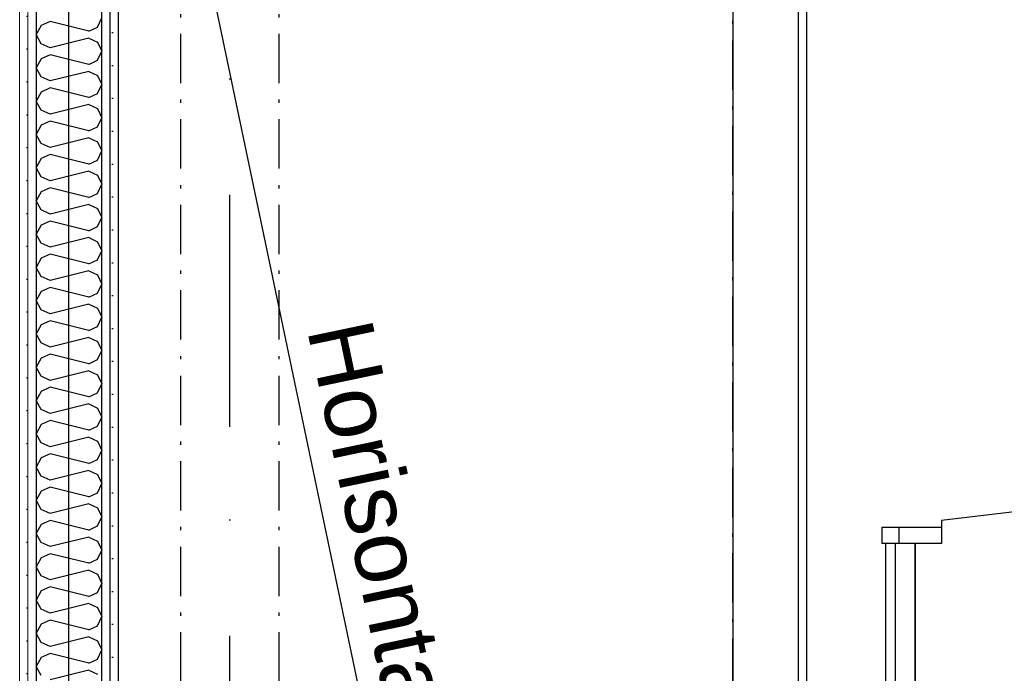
# Model space of a CAD drawing. Header units: millimetres. Extents: x -173281 to 144469, y -85977 to 83288.
# Tile 175 of 256: x -65223 to -63725, y -31449 to -30455. Entities that reach past the tile are written whole.
import ezdxf
from ezdxf.enums import TextEntityAlignment as Align

# ---------------------------------------------------------------- set-up
doc = ezdxf.new("R2010")
doc.units = ezdxf.units.MM
doc.header["$LTSCALE"] = 0.5
doc.header["$MEASUREMENT"] = 0
for name, pattern in [('Akselinje', [1500, 1000, -200, 100, -200]), ('Over snittplan', [260, 150, -50, 10, -50]), ('PLINE', [0]), ('Prikk & stiplet', [1340.555525, 705.555534, -352.777767, 0, -282.222223])]:
    doc.linetypes.add(name, pattern=pattern)
for name, color, linetype in [('223- Bjelker', 7, 'Continuous'), ('242- Ikke-bærende innervegger (Skravur)(Nye konstruksjoner)', 7, 'Continuous'), ('242- Ikke-bærende innervegger(Nye konstruksjoner)', 7, 'Continuous'), ('245- Skjørt(Nye konstruksjoner)', 7, 'Continuous'), ('255- Gulvoverflate(Nye konstruksjoner)', 7, 'Continuous'), ('256- Faste himlinger og overflatebehandling(Nye konstruksjoner)', 7, 'Continuous'), ('68-- Inventar (løst)(Nye konstruksjoner)', 7, 'Continuous'), ('82-- Modullinjer', 7, 'Continuous'), ('862- M___Nettoareal(Nye konstruksjoner)', 7, 'Continuous'), ('862- M___Nettoareal(Polylinje)(Nye konstruksjoner)', 7, 'Continuous'), ('862- M___Nettoareal(Tekst)(Nye konstruksjoner)', 7, 'Continuous')]:
    doc.layers.add(name, color=color, linetype=linetype)
doc.layers.add('236- Innvendig kledning og overflate(Nye konstruksjoner)', color=7, linetype='Continuous', lineweight=0)
doc.styles.add('GENERATED_STYLE_1', font='arial.ttf')
doc.styles.add('GENERATED_STYLE_2', font='arial.ttf')
doc.linetypes.add('Lydfuge betonggolv', pattern='A,0,[5,A-2607.111 Plan 1. etasje1.Shx,S=3.968254,R=0,X=0,Y=-3.46945e-18],-600,0', length=600)
pattern_1 = [(270, (0, 0), (86.60254, 0), [0, -50]), (270, (43.3, -25), (86.60254, 0), [0, -50])]

# ---------------------------------------------------------------- blocks, each defined once
blk = doc.blocks.new('Møte_A-131_14', base_point=(-62705.9, -32058.9))
at = {"layer": '862- M___Nettoareal(Polylinje)(Nye konstruksjoner)', "linetype": 'PLINE', "flags": 128}
blk.add_lwpolyline([(-61590.7, -34721.9), (-61590.7, -29724.4), (-65073.2, -29724.4), (-65073.2, -34721.9)], close=True, dxfattribs=at)
at = {"layer": '862- M___Nettoareal(Tekst)(Nye konstruksjoner)', "style": 'GENERATED_STYLE_1'}
for tag, height, p in [('DUMMY_862', 150, (-63107.8, -32671.2)), ('ROOM_NAME', 150, (-63107.8, -33174.1)), ('DUMMY_861', 100, (-63265, -32773.9)), ('ROOM_NUMBER', 100, (-63265, -33162.7)), ('DUMMY_863', 100, (-62872.1, -33139.8))]:
    blk.add_attdef(tag, text='', height=height, rotation=90, dxfattribs=at).set_placement(p, align=Align.TOP_LEFT)
blk = doc.blocks.new('*X80')
at = {"layer": '242- Ikke-bærende innervegger (Skravur)(Nye konstruksjoner)', "linetype": 'PLINE'}
for p, q in [((-65104.7, -30466.6), (-65098.2, -30452.8)), ((-65190.5, -30464.2), (-65198.2, -30478.1)), ((-65176.9, -30458.1), (-65190.5, -30464.2)), ((-65118.2, -30472.7), (-65176.9, -30458.1)), ((-65118.2, -30472.7), (-65104.7, -30466.6)), ((-65190.5, -30491.9), (-65198.2, -30478.1)), ((-65118.2, -30483.4), (-65176.9, -30498)), ((-65118.2, -30483.4), (-65104.7, -30489.5)), ((-65176.9, -30498), (-65190.5, -30491.9)), ((-65104.7, -30489.5), (-65098.2, -30503.3)), ((-65190.5, -30514.8), (-65198.2, -30528.6)), ((-65176.9, -30508.7), (-65190.5, -30514.8)), ((-65118.2, -30523.3), (-65176.9, -30508.7)), ((-65104.7, -30517.2), (-65098.2, -30503.3)), ((-65190.5, -30542.5), (-65198.2, -30528.6)), ((-65118.2, -30523.3), (-65104.7, -30517.2)), ((-65176.9, -30548.6), (-65190.5, -30542.5)), ((-65118.2, -30534), (-65176.9, -30548.6)), ((-65118.2, -30534), (-65104.7, -30540.1)), ((-65104.7, -30540.1), (-65098.2, -30553.9)), ((-65176.9, -30559.2), (-65190.5, -30565.4)), ((-65118.2, -30573.9), (-65176.9, -30559.2)), ((-65104.7, -30567.7), (-65098.2, -30553.9)), ((-65190.5, -30565.4), (-65198.2, -30579.2)), ((-65118.2, -30573.9), (-65104.7, -30567.7)), ((-65190.5, -30593), (-65198.2, -30579.2)), ((-65118.2, -30584.5), (-65176.9, -30599.2)), ((-65118.2, -30584.5), (-65104.7, -30590.7)), ((-65104.7, -30590.7), (-65098.2, -30604.5)), ((-65176.9, -30599.2), (-65190.5, -30593)), ((-65104.7, -30618.3), (-65098.2, -30604.5)), ((-65190.5, -30616), (-65198.2, -30629.8)), ((-65176.9, -30609.8), (-65190.5, -30616)), ((-65118.2, -30624.5), (-65176.9, -30609.8)), ((-65118.2, -30624.5), (-65104.7, -30618.3)), ((-65190.5, -30643.6), (-65198.2, -30629.8)), ((-65118.2, -30635.1), (-65176.9, -30649.8)), ((-65118.2, -30635.1), (-65104.7, -30641.3)), ((-65176.9, -30649.8), (-65190.5, -30643.6)), ((-65104.7, -30641.3), (-65098.2, -30655.1)), ((-65190.5, -30666.6), (-65198.2, -30680.4)), ((-65176.9, -30660.4), (-65190.5, -30666.6)), ((-65118.2, -30675.1), (-65176.9, -30660.4)), ((-65104.7, -30668.9), (-65098.2, -30655.1)), ((-65190.5, -30694.2), (-65198.2, -30680.4)), ((-65118.2, -30675.1), (-65104.7, -30668.9)), ((-65176.9, -30700.4), (-65190.5, -30694.2)), ((-65118.2, -30685.7), (-65176.9, -30700.4)), ((-65118.2, -30685.7), (-65104.7, -30691.9)), ((-65104.7, -30691.9), (-65098.2, -30705.7)), ((-65176.9, -30711), (-65190.5, -30717.2)), ((-65118.2, -30725.7), (-65176.9, -30711)), ((-65104.7, -30719.5), (-65098.2, -30705.7)), ((-65190.5, -30717.2), (-65198.2, -30731)), ((-65118.2, -30725.7), (-65104.7, -30719.5)), ((-65190.5, -30744.8), (-65198.2, -30731)), ((-65118.2, -30736.3), (-65176.9, -30751)), ((-65118.2, -30736.3), (-65104.7, -30742.5)), ((-65176.9, -30751), (-65190.5, -30744.8)), ((-65104.7, -30742.5), (-65098.2, -30756.3)), ((-65104.7, -30770.1), (-65098.2, -30756.3)), ((-65190.5, -30767.8), (-65198.2, -30781.6)), ((-65176.9, -30761.6), (-65190.5, -30767.8)), ((-65118.2, -30776.3), (-65176.9, -30761.6)), ((-65118.2, -30776.3), (-65104.7, -30770.1)), ((-65190.5, -30795.4), (-65198.2, -30781.6)), ((-65176.9, -30801.6), (-65190.5, -30795.4)), ((-65118.2, -30786.9), (-65176.9, -30801.6)), ((-65118.2, -30786.9), (-65104.7, -30793)), ((-65104.7, -30793), (-65098.2, -30806.9)), ((-65176.9, -30812.2), (-65190.5, -30818.3)), ((-65118.2, -30826.8), (-65176.9, -30812.2)), ((-65104.7, -30820.7), (-65098.2, -30806.9)), ((-65190.5, -30818.3), (-65198.2, -30832.2)), ((-65118.2, -30826.8), (-65104.7, -30820.7)), ((-65190.5, -30846), (-65198.2, -30832.2)), ((-65176.9, -30852.1), (-65190.5, -30846)), ((-65118.2, -30837.5), (-65176.9, -30852.1)), ((-65118.2, -30837.5), (-65104.7, -30843.6)), ((-65104.7, -30843.6), (-65098.2, -30857.5)), ((-65104.7, -30871.3), (-65098.2, -30857.5)), ((-65190.5, -30868.9), (-65198.2, -30882.7)), ((-65176.9, -30862.8), (-65190.5, -30868.9)), ((-65118.2, -30877.4), (-65176.9, -30862.8)), ((-65118.2, -30877.4), (-65104.7, -30871.3)), ((-65190.5, -30896.6), (-65198.2, -30882.7)), ((-65118.2, -30888.1), (-65176.9, -30902.7)), ((-65118.2, -30888.1), (-65104.7, -30894.2)), ((-65176.9, -30902.7), (-65190.5, -30896.6)), ((-65104.7, -30894.2), (-65098.2, -30908)), ((-65190.5, -30919.5), (-65198.2, -30933.3)), ((-65176.9, -30913.4), (-65190.5, -30919.5)), ((-65118.2, -30928), (-65176.9, -30913.4)), ((-65104.7, -30921.9), (-65098.2, -30908)), ((-65190.5, -30947.1), (-65198.2, -30933.3)), ((-65118.2, -30928), (-65104.7, -30921.9)), ((-65176.9, -30953.3), (-65190.5, -30947.1)), ((-65118.2, -30938.6), (-65176.9, -30953.3)), ((-65118.2, -30938.6), (-65104.7, -30944.8)), ((-65104.7, -30944.8), (-65098.2, -30958.6)), ((-65176.9, -30963.9), (-65190.5, -30970.1)), ((-65118.2, -30978.6), (-65176.9, -30963.9)), ((-65104.7, -30972.4), (-65098.2, -30958.6)), ((-65190.5, -30970.1), (-65198.2, -30983.9)), ((-65118.2, -30978.6), (-65104.7, -30972.4)), ((-65190.5, -30997.7), (-65198.2, -30983.9)), ((-65118.2, -30989.2), (-65176.9, -31003.9)), ((-65118.2, -30989.2), (-65104.7, -30995.4)), ((-65104.7, -30995.4), (-65098.2, -31009.2)), ((-65176.9, -31003.9), (-65190.5, -30997.7)), ((-65104.7, -31023), (-65098.2, -31009.2)), ((-65190.5, -31020.7), (-65198.2, -31034.5)), ((-65176.9, -31014.5), (-65190.5, -31020.7)), ((-65118.2, -31029.2), (-65176.9, -31014.5)), ((-65118.2, -31029.2), (-65104.7, -31023)), ((-65190.5, -31048.3), (-65198.2, -31034.5)), ((-65118.2, -31039.8), (-65176.9, -31054.5)), ((-65118.2, -31039.8), (-65104.7, -31046)), ((-65176.9, -31054.5), (-65190.5, -31048.3)), ((-65104.7, -31046), (-65098.2, -31059.8)), ((-65190.5, -31071.3), (-65198.2, -31085.1)), ((-65176.9, -31065.1), (-65190.5, -31071.3)), ((-65118.2, -31079.8), (-65176.9, -31065.1)), ((-65104.7, -31073.6), (-65098.2, -31059.8)), ((-65190.5, -31098.9), (-65198.2, -31085.1)), ((-65118.2, -31079.8), (-65104.7, -31073.6)), ((-65176.9, -31105.1), (-65190.5, -31098.9)), ((-65118.2, -31090.4), (-65176.9, -31105.1)), ((-65118.2, -31090.4), (-65104.7, -31096.6)), ((-65104.7, -31096.6), (-65098.2, -31110.4)), ((-65176.9, -31115.7), (-65190.5, -31121.9)), ((-65118.2, -31130.4), (-65176.9, -31115.7)), ((-65104.7, -31124.2), (-65098.2, -31110.4)), ((-65190.5, -31121.9), (-65198.2, -31135.7)), ((-65118.2, -31130.4), (-65104.7, -31124.2)), ((-65190.5, -31149.5), (-65198.2, -31135.7)), ((-65118.2, -31141), (-65176.9, -31155.7)), ((-65118.2, -31141), (-65104.7, -31147.2)), ((-65176.9, -31155.7), (-65190.5, -31149.5)), ((-65104.7, -31147.2), (-65098.2, -31161)), ((-65104.7, -31174.8), (-65098.2, -31161)), ((-65190.5, -31172.4), (-65198.2, -31186.3)), ((-65176.9, -31166.3), (-65190.5, -31172.4)), ((-65118.2, -31180.9), (-65176.9, -31166.3)), ((-65118.2, -31180.9), (-65104.7, -31174.8)), ((-65190.5, -31200.1), (-65198.2, -31186.3)), ((-65176.9, -31206.2), (-65190.5, -31200.1)), ((-65118.2, -31191.6), (-65176.9, -31206.2)), ((-65118.2, -31191.6), (-65104.7, -31197.7)), ((-65104.7, -31197.7), (-65098.2, -31211.6)), ((-65176.9, -31216.9), (-65190.5, -31223)), ((-65118.2, -31231.5), (-65176.9, -31216.9)), ((-65104.7, -31225.4), (-65098.2, -31211.6)), ((-65190.5, -31223), (-65198.2, -31236.8)), ((-65118.2, -31231.5), (-65104.7, -31225.4)), ((-65190.5, -31250.7), (-65198.2, -31236.8)), ((-65176.9, -31256.8), (-65190.5, -31250.7)), ((-65118.2, -31242.2), (-65176.9, -31256.8)), ((-65118.2, -31242.2), (-65104.7, -31248.3)), ((-65104.7, -31248.3), (-65098.2, -31262.1)), ((-65104.7, -31276), (-65098.2, -31262.1)), ((-65190.5, -31273.6), (-65198.2, -31287.4)), ((-65176.9, -31267.5), (-65190.5, -31273.6)), ((-65118.2, -31282.1), (-65176.9, -31267.5)), ((-65118.2, -31282.1), (-65104.7, -31276)), ((-65190.5, -31301.2), (-65198.2, -31287.4)), ((-65118.2, -31292.7), (-65176.9, -31307.4)), ((-65118.2, -31292.7), (-65104.7, -31298.9)), ((-65176.9, -31307.4), (-65190.5, -31301.2)), ((-65104.7, -31298.9), (-65098.2, -31312.7)), ((-65190.5, -31324.2), (-65198.2, -31338)), ((-65176.9, -31318), (-65190.5, -31324.2)), ((-65118.2, -31332.7), (-65176.9, -31318)), ((-65104.7, -31326.5), (-65098.2, -31312.7)), ((-65190.5, -31351.8), (-65198.2, -31338)), ((-65118.2, -31332.7), (-65104.7, -31326.5)), ((-65176.9, -31358), (-65190.5, -31351.8)), ((-65118.2, -31343.3), (-65176.9, -31358)), ((-65118.2, -31343.3), (-65104.7, -31349.5)), ((-65104.7, -31349.5), (-65098.2, -31363.3)), ((-65176.9, -31368.6), (-65190.5, -31374.8)), ((-65118.2, -31383.3), (-65176.9, -31368.6)), ((-65104.7, -31377.1), (-65098.2, -31363.3)), ((-65190.5, -31374.8), (-65198.2, -31388.6)), ((-65118.2, -31383.3), (-65104.7, -31377.1)), ((-65190.5, -31402.4), (-65198.2, -31388.6)), ((-65118.2, -31393.9), (-65176.9, -31408.6)), ((-65118.2, -31393.9), (-65104.7, -31400.1)), ((-65104.7, -31400.1), (-65098.2, -31413.9)), ((-65176.9, -31408.6), (-65190.5, -31402.4)), ((-65104.7, -31427.7), (-65098.2, -31413.9)), ((-65190.5, -31425.4), (-65198.2, -31439.2)), ((-65176.9, -31419.2), (-65190.5, -31425.4)), ((-65118.2, -31433.9), (-65176.9, -31419.2)), ((-65118.2, -31433.9), (-65104.7, -31427.7)), ((-65190.5, -31453), (-65198.2, -31439.2)), ((-65118.2, -31444.5), (-65176.9, -31459.2)), ((-65118.2, -31444.5), (-65104.7, -31450.7))]:
    blk.add_line(p, q, dxfattribs=at)
blk = doc.blocks.new('Spisebordlayout rektangulær[115]', base_point=(-63040.7, -32771.9))
at = {"layer": '68-- Inventar (løst)(Nye konstruksjoner)', "linetype": 'PLINE'}
for p, q in [((-63885.7, -31227.2), (-63885.7, -31252.2)), ((-63890.7, -31491.6), (-63890.7, -31252.2))]:
    blk.add_line(p, q, dxfattribs=at)
at = {"layer": '68-- Inventar (løst)(Nye konstruksjoner)', "linetype": 'PLINE', "flags": 128}
for points in [[(-63440.7, -31571.9), (-63440.7, -31171.9), (-63820.7, -31217.2), (-63820.7, -31252.2), (-63860.7, -31252.2), (-63860.7, -31491.6), (-63820.7, -31491.6), (-63820.7, -31526.7)], [(-63820.7, -31227.2), (-63820.7, -31252.2), (-63910.7, -31252.2), (-63910.7, -31227.2)], [(-63860.7, -31491.6), (-63860.7, -31252.2), (-63905.7, -31252.2), (-63905.7, -31491.6)]]:
    blk.add_lwpolyline(points, close=True, dxfattribs=at)
blk = doc.blocks.new('Standard grid marker[269]', base_point=(-65073.2, 26434.4))
at = {"layer": '82-- Modullinjer', "linetype": 'Akselinje'}
blk.add_line((-65073.2, 26234.4), (-65073.2, -50374.4), dxfattribs=at)
at = {"layer": '82-- Modullinjer', "style": 'GENERATED_STYLE_2'}
for tag, p in [('AC_MarkerText_1_0', (-65200.7, 26644.4)), ('AC_MarkerText_1_1', (-65200.7, -50864.4))]:
    blk.add_attdef(tag, text='', height=175, rotation=90, dxfattribs=at).set_placement(p, align=Align.TOP_CENTER)

msp = doc.modelspace()

# ---------------------------------------------------------------- hatches: boundary and pattern name
at = {"layer": '242- Ikke-bærende innervegger (Skravur)(Nye konstruksjoner)', "linetype": 'Continuous'}
h = msp.add_hatch(dxfattribs=at)
h.set_pattern_fill('Gips', color=256, style=0, pattern_type=2)
h.set_pattern_definition(pattern_1)
h.paths.add_polyline_path([(-65210.7, -29474.4), (-65223.2, -29474.4), (-65223.2, -33576.9), (-65210.7, -33576.9)])
h = msp.add_hatch(dxfattribs=at)
h.set_pattern_fill('Gips', color=256, style=0, pattern_type=2)
h.set_pattern_definition(pattern_1)
h.paths.add_polyline_path([(-65210.7, -29486.9), (-65210.7, -33576.9), (-65198.2, -33576.9), (-65198.2, -29486.9)])
h = msp.add_hatch(dxfattribs=at)
h.set_pattern_fill('Gips', color=256, style=0, pattern_type=2)
h.set_pattern_definition(pattern_1)
h.paths.add_polyline_path([(-65098.2, -31721.9), (-65085.7, -31721.9), (-65085.7, -29599.4), (-65098.2, -29599.4)])
h = msp.add_hatch(dxfattribs=at)
h.set_pattern_fill('Gips', color=256, style=0, pattern_type=2)
h.set_pattern_definition(pattern_1)
h.paths.add_polyline_path([(-65085.7, -31721.9), (-65073.2, -31721.9), (-65073.2, -29611.9), (-65085.7, -29611.9)])

# ---------------------------------------------------------------- linework, layer by layer
at = {"layer": '223- Bjelker', "linetype": 'Over snittplan'}
for p, q in [((-64978.2, -43811.9), (-64978.2, -25816.9)), ((-64828.2, -43811.9), (-64828.2, -25816.9))]:
    msp.add_line(p, q, dxfattribs=at)
at = {"layer": '223- Bjelker', "linetype": 'Prikk & stiplet'}
msp.add_line((-64903.2, -43811.9), (-64903.2, -25816.9), dxfattribs=at)
at = {"layer": '236- Innvendig kledning og overflate(Nye konstruksjoner)', "linetype": 'PLINE'}
msp.add_line((-65210.7, -29486.9), (-65210.7, -33576.9), dxfattribs=at)
at = {"layer": '236- Innvendig kledning og overflate(Nye konstruksjoner)', "linetype": 'PLINE', "flags": 128}
for points in [[(-65223.2, -29461.9), (-65223.2, -33576.9)], [(-65073.2, -31721.9), (-65073.2, -29611.9)]]:
    msp.add_lwpolyline(points, dxfattribs=at)
at = {"layer": '242- Ikke-bærende innervegger(Nye konstruksjoner)', "linetype": 'PLINE'}
for p, q in [((-65198.2, -29586.9), (-65198.2, -33576.9)), ((-65098.2, -31721.9), (-65098.2, -29586.9)), ((-65085.7, -31721.9), (-65085.7, -29599.4))]:
    msp.add_line(p, q, dxfattribs=at)
at = {"layer": '245- Skjørt(Nye konstruksjoner)', "linetype": 'PLINE', "flags": 128}
for points in [[(-64138.2, -29724.4), (-64138.2, -34721.9)], [(-64025.7, -34721.9), (-64025.7, -29724.4)]]:
    msp.add_lwpolyline(points, dxfattribs=at)
at = {"layer": '255- Gulvoverflate(Nye konstruksjoner)', "linetype": 'Lydfuge betonggolv'}
msp.add_lwpolyline([(-65148.2, -31721.9), (-65148.2, -29536.9), (-61478.2, -29536.9)], dxfattribs=at)
at = {"layer": '256- Faste himlinger og overflatebehandling(Nye konstruksjoner)', "linetype": 'PLINE'}
msp.add_line((-64025.7, -34721.9), (-65073.2, -29724.4), dxfattribs=at)
at = {"layer": '256- Faste himlinger og overflatebehandling(Nye konstruksjoner)', "linetype": 'PLINE', "flags": 128}
msp.add_lwpolyline([(-64038.2, -34721.9), (-64038.2, -29724.4), (-65073.2, -29724.4), (-65073.2, -34721.9)], close=True, dxfattribs=at)
at = {"layer": '256- Faste himlinger og overflatebehandling(Nye konstruksjoner)', "linetype": 'Over snittplan', "flags": 128}
msp.add_lwpolyline([(-64138.2, -34721.9), (-64138.2, -29724.4)], dxfattribs=at)

# ---------------------------------------------------------------- block references
at = {"layer": '242- Ikke-bærende innervegger(Nye konstruksjoner)'}
msp.add_blockref('*X80', (0, 0), dxfattribs=at)
at = {"layer": '68-- Inventar (løst)(Nye konstruksjoner)', "linetype": 'PLINE'}
msp.add_blockref('Spisebordlayout rektangulær[115]', (-63040.7, -32771.9), dxfattribs=at)
at = {"layer": '82-- Modullinjer', "linetype": 'PLINE'}
msp.add_blockref('Standard grid marker[269]', (-65073.2, 26434.4), dxfattribs=at)
at = {"layer": '862- M___Nettoareal(Nye konstruksjoner)', "linetype": 'Continuous'}
msp.add_blockref('Møte_A-131_14', (-62705.9, -32058.9), dxfattribs=at)

# ---------------------------------------------------------------- texts
at = {"layer": '256- Faste himlinger og overflatebehandling(Nye konstruksjoner)', "linetype": 'Continuous', "insert": (-64688.4, -30905.5), "char_height": 100, "attachment_point": 1, "rotation": 281.8381, "style": 'GENERATED_STYLE_1'}
msp.add_mtext('\\A1;{\\pql;\\fArial|b0|i0|c0|p0;\\W1.000000;Horisontal gips (nedkassing)}', dxfattribs=at)

doc.saveas('drawing.dxf')
